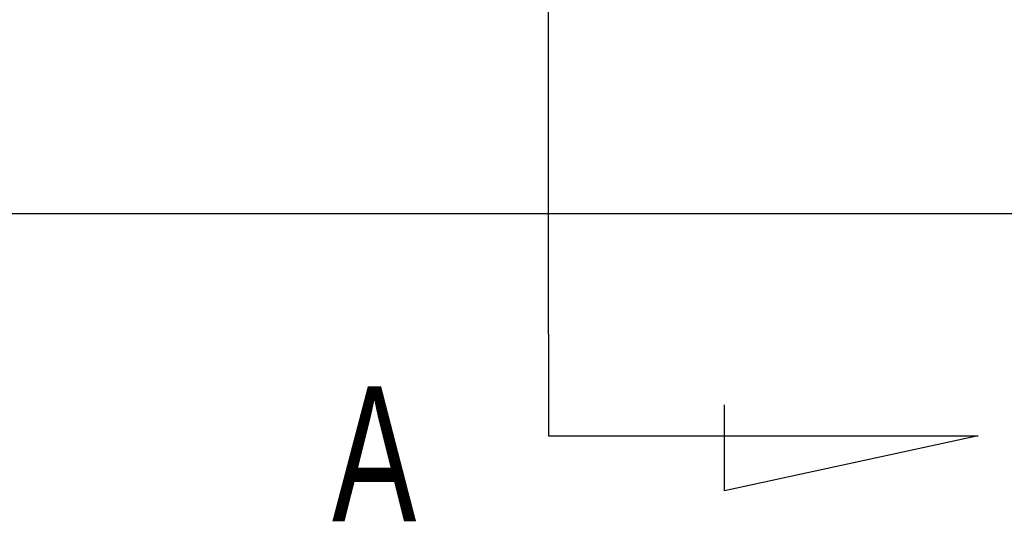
# Model space of a CAD drawing. Header units: millimetres. Extents: x -257 to 3135, y -1556 to 860.
# Tile 184 of 256: x 56 to 82, y -762 to -749. Entities that reach past the tile are written whole.
import ezdxf

# ---------------------------------------------------------------- set-up
doc = ezdxf.new("R2010")
doc.units = ezdxf.units.MM
doc.layers.get('0').update_dxf_attribs({"linetype": 'CONTINUOUS'})
doc.styles.add('CHN', font='txt')

msp = doc.modelspace()

# ---------------------------------------------------------------- linework, layer by layer
for p, q in [((70.134, -757.366), (70.134, -697.48)), ((70.134, -757.366), (70.134, -760.003)), ((74.695, -761.436), (74.695, -759.207)), ((70.134, -760.003), (81.282, -760.003)), ((81.282, -760.003), (74.695, -761.436))]:
    msp.add_line(p, q)
at = {"linetype": 'Continuous'}
for p, q in [((66.285, -754.25), (-31.417, -754.25)), ((268.583, -754.25), (66.285, -754.25))]:
    msp.add_line(p, q, dxfattribs=at)

# ---------------------------------------------------------------- texts
at = {"style": 'CHN', "width": 0.7}
msp.add_text('A', height=3.5, dxfattribs=at).set_placement((64.514, -762.225))

doc.saveas('drawing.dxf')
